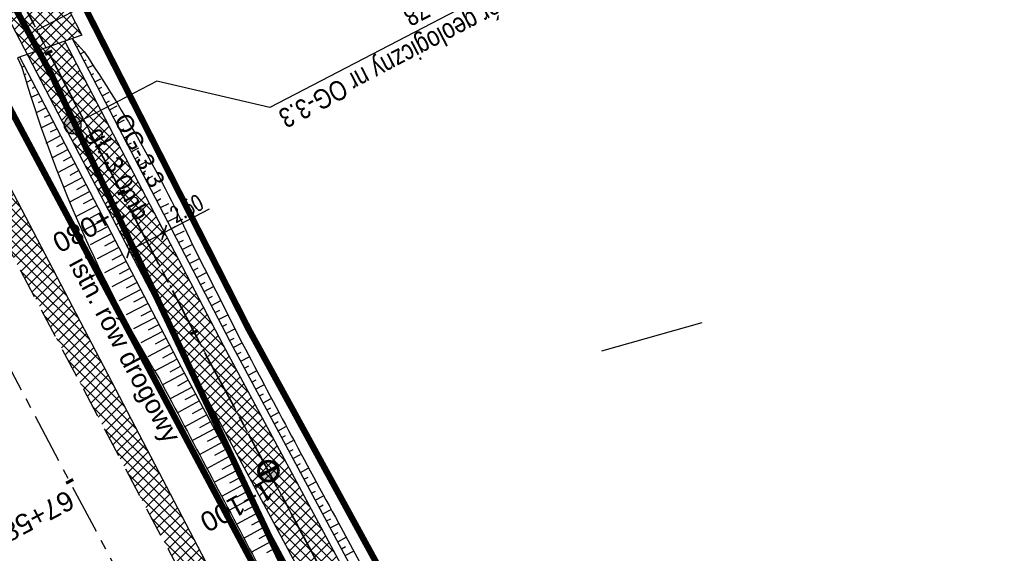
# Model space of a CAD drawing. Header units: metres. Extents: x 7529682 to 7533751, y 5721195 to 5727842.
# Tile 132 of 210: x 7530216 to 7530279, y 5726820 to 5726854. Entities that reach past the tile are written whole.
import ezdxf

# ---------------------------------------------------------------- set-up
doc = ezdxf.new("R2010")
doc.units = ezdxf.units.M
doc.header["$PDMODE"] = 1
doc.header["$PDSIZE"] = 0.3
for name, pattern in [('817-dzialki-09-05-04$0$HIDDEN', [0.375, 0.25, -0.125]), ('ACAD_ISO05W100', [33, 24, -3, 0, -3, 0, -3]), ('CENTER', [50.8, 31.75, -6.35, 6.35, -6.35]), ('CENTER2', [28.575, 19.05, -3.175, 3.175, -3.175]), ('HIDDEN', [9.525, 6.35, -3.175])]:
    doc.linetypes.add(name, pattern=pattern)
for name, color, linetype in [('C-DROGI-SYTUACJA', 7, 'Continuous'), ('C-DROGI-SYTUACJA-ETYKIETY', 7, 'Continuous'), ('D-hatch-pobocza', 131, 'Continuous'), ('D-hatch-zjazdy-BA', 244, 'Continuous'), ('D-otw-geotechniczne', 4, 'Continuous'), ('D-pobocza', 60, 'Continuous'), ('D-rowy', 160, 'Continuous'), ('D-skarpa', 2, 'Continuous'), ('D-skarpa-kreskowanie', 2, 'Continuous'), ('D-wymiary', 1, 'Continuous')]:
    doc.layers.add(name, color=color, linetype=linetype)
for name, color, linetype, lineweight, true_color in [('D-ewidencja-numery', 7, 'Continuous', 50, 0x40ff00), ('D-hatch-ciag-pieszo-rowerowy', 7, 'Continuous', 13, 0xff9f80), ('D-LR-etap-III', 7, '817-dzialki-09-05-04$0$HIDDEN', 50, 0x00008f), ('D-podzialy-dzialek-Kobior', 7, 'Continuous', 30, 0xff0040)]:
    doc.layers.add(name, color=color, linetype=linetype, lineweight=lineweight, true_color=true_color)
for name, color, linetype, lineweight in [('D-krawędzie', 3, 'Continuous', 30), ('D-obrzeża', 2, 'Continuous', 30), ('D-opisy', 2, 'Continuous', 30), ('D-otw-geotechniczne-opis', 7, 'Continuous', 30), ('D-oś', 10, 'CENTER', 30), ('D-pas-drogowy', 7, 'ACAD_ISO05W100', 50), ('D-zjazdy', 202, 'Continuous', 30), ('D-zjazdy-opis', 202, 'Continuous', 30)]:
    doc.layers.add(name, color=color, linetype=linetype, lineweight=lineweight)
doc.layers.add('poprzeczki', color=7, linetype='Continuous', true_color=0x0000c7)
doc.styles.add('2mm08', font='arial.ttf', dxfattribs={"width": 0.8})
doc.styles.add('ARIAL', font='arial.ttf', dxfattribs={"height": 1})
doc.styles.add('DIMTEXT', font='simplex.shx', dxfattribs={"width": 0.7})
doc.styles.get("Standard").update_dxf_attribs({"font": 'arial.ttf'})
doc.dimstyles.new('500', dxfattribs={"dimtxt": 1, "dimasz": 0.7, "dimexe": 0.2, "dimexo": 0.5, "dimgap": 0.2, "dimtad": 1, "dimrnd": 0.005, "dimzin": 0, "dimdsep": 46, "dimtxsty": 'DIMTEXT', "dimblk": 'ARCHTICK', "dimcen": 0, "dimclrd": 256, "dimclre": 256, "dimclrt": 2, "dimadec": 5, "dimazin": 0, "dimtfac": 1, "dimtofl": 0, "dimtmove": 0, "dimatfit": 3, "dimfxl": 1, "dimtolj": 1, "dimtzin": 0, "dimlwd": -1, "dimlwe": -1, "dimarcsym": 0})
pattern_1 = [(45, (0.87658, 0.48407), (-0.33675960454, 0.33675960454), []), (135, (0.87658, 0.48407), (-0.33675960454, -0.33675960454), [])]

# ---------------------------------------------------------------- blocks, each defined once
blk = doc.blocks.new('AeccTickLine')
at = {"color": 0, "linetype": 'ByBlock', "lineweight": -2}
blk.add_line((0, 1), (0, -1), dxfattribs=at)
blk = doc.blocks.new('_ArchTick')
at = {"color": 0, "linetype": 'ByBlock', "const_width": 0.15}
blk.add_lwpolyline([(-0.5, -0.5), (0.5, 0.5)], dxfattribs=at)
blk = doc.blocks.new('*D110')
at = {"layer": 'D-wymiary', "linetype": 'ByBlock', "transparency": 16777216}
for p, q in [((7530225.259, 5726840.664), (7530228.126, 5726842.157)), ((7530225.028, 5726841.107), (7530225.166, 5726840.841)), ((7530223.041, 5726839.509), (7530225.259, 5726840.664)), ((7530222.81, 5726839.952), (7530222.949, 5726839.686))]:
    blk.add_line(p, q, dxfattribs=at)
at = {"layer": 'Defpoints', "color": 0, "linetype": 'ByBlock', "lineweight": 30, "transparency": 16777216}
for p in [(7530225.259, 5726840.664), (7530225.259, 5726840.664), (7530223.041, 5726839.509)]:
    blk.add_point(p, dxfattribs=at)
at = {"layer": 'D-wymiary', "linetype": 'ByBlock', "transparency": 16777216, "xscale": 0.6999999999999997, "yscale": 0.6999999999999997, "zscale": 0.6999999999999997}
for p, rotation in [((7530225.259, 5726840.664), 27.51282421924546), ((7530223.041, 5726839.509), 207.5128242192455)]:
    blk.add_blockref('_ArchTick', p, dxfattribs=dict(at, rotation=rotation))
at = {"layer": 'D-wymiary', "color": 2, "linetype": 'ByBlock', "transparency": 16777216, "insert": (7530226.679, 5726842.193), "char_height": 1, "attachment_point": 5, "rotation": 27.51282, "style": 'DIMTEXT'}
blk.add_mtext('\\A1;2.50', dxfattribs=at)
blk = doc.blocks.new('kilometraz')
at = {"linetype": 'ByBlock', "lineweight": -2}
blk.add_hatch(color=0, dxfattribs=at).paths.add_polyline_path([(0, -0.28125, 0.41421356), (0.28125, 0, 0.41421356), (0, 0.28125)])
at = {"color": 0, "linetype": 'ByBlock', "lineweight": -2}
blk.add_line((0, 0.28125), (0, -0.28125), dxfattribs=at)
blk.add_circle((0, 0), 0.28125, dxfattribs=at)
blk = doc.blocks.new('otwor')
at = {"layer": 'D-otw-geotechniczne', "lineweight": 25}
h = blk.add_hatch(color=256, dxfattribs=at)
edge = h.paths.add_edge_path()
edge.add_arc((0, 0), 1.16, 0, 360)
blk.add_circle((0, 0), 1.16, dxfattribs=at)

msp = doc.modelspace()

# ---------------------------------------------------------------- hatches: boundary and pattern name
at = {"layer": 'D-hatch-ciag-pieszo-rowerowy'}
h = msp.add_hatch(dxfattribs=at)
h.set_pattern_fill('ANSI37', color=256, scale=0.15, style=0)
h.set_pattern_definition(pattern_1)
h.paths.add_polyline_path([(7530218.952, 5726852.807), (7530216.575, 5726851.959), (7530226.804, 5726832.32), (7530255.071, 5726779.69), (7530257.273, 5726780.873), (7530229.014, 5726833.489)])
at = {"layer": 'D-hatch-pobocza'}
h = msp.add_hatch(dxfattribs=at)
h.set_pattern_fill('ANSI37', color=256, scale=0.15, style=0)
h.set_pattern_definition([(45, (0, 0), (-0.33675960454, 0.33675960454), []), (135, (0, 0), (-0.33675960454, -0.33675960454), [])])
h.paths.add_polyline_path([(7530229.37, 5726816.95), (7530212.464, 5726849.277), (7530211.151, 5726847.666), (7530247.82, 5726778.438), (7530251.181, 5726772.19), (7530252.58, 5726772.943), (7530252.44, 5726773.19), (7530240.1, 5726795.81)])
at = {"layer": 'D-hatch-zjazdy-BA'}
h = msp.add_hatch(dxfattribs=at)
h.set_pattern_fill('ANSI37', color=256, scale=0.15, style=0)
h.set_pattern_definition(pattern_1)
h.paths.add_polyline_path([(7530218.819, 5726855.542), (7530215.223, 5726854.554), (7530216.575, 5726851.959), (7530220.029, 5726853.192)])

# ---------------------------------------------------------------- linework, layer by layer
at = {"layer": 'C-DROGI-SYTUACJA', "color": 10, "linetype": 'CENTER2', "lineweight": 35, "ltscale": 0.2}
msp.add_lwpolyline([(7529994.785, 5727271.452), (7530014.919, 5727233.118), (7530030.611, 5727203.571), (7530048.952, 5727168.884), (7530066.584, 5727135.609), (7530088.792, 5727092.929), (7530119.442, 5727037.047), (7530133.98, 5727010.094), (7530160.017, 5726961.45), (7530183.787, 5726917.333), (7530204.666, 5726877.528), (7530227.909, 5726832.904), (7530259.102, 5726774.826, 0.063585), (7530264.989, 5726766.578), (7530268.47, 5726762.818, -0.065084), (7530272.969, 5726756.475), (7530281.424, 5726740.504, -0.065084)], format="xyb", dxfattribs=at)
at = {"layer": 'D-ewidencja-numery', "color": 12, "ltscale": 15, "true_color": 0xc70000}
msp.add_lwpolyline([(7529996.497, 5727273.662), (7530017.541, 5727234.203), (7530033.054, 5727204.864), (7530051.623, 5727170.223), (7530069.277, 5727137.016), (7530089.385, 5727097.534), (7530109.713, 5727060.747), (7530136.77, 5727011.64), (7530162.447, 5726962.744), (7530187.674, 5726916.992), (7530207.821, 5726879.335), (7530230.626, 5726834.519), (7530262.288, 5726776.618), (7530277.51, 5726760.213), (7530286.037, 5726744.107)], dxfattribs=at)
at = {"layer": 'D-krawędzie', "linetype": 'HIDDEN', "ltscale": 0.3}
msp.add_lwpolyline([(7529971.476, 5727300.786), (7530006.702, 5727234.141), (7530044.198, 5727163.133), (7530082.89, 5727090.2), (7530098.687, 5727060.362), (7530131.998, 5726997.21), (7530163.822, 5726937.097), (7530204.081, 5726861.013), (7530247.82, 5726778.438), (7530252.22, 5726770.26), (7530259.735, 5726756.9), (7530263.782, 5726749.287), (7530270.196, 5726737.096), (7530272.433, 5726732.819), (7530276.009, 5726725.598), (7530279.7, 5726718.02)], dxfattribs=at)
at = {"layer": 'D-LR-etap-III', "ltscale": 10, "flags": 128}
msp.add_lwpolyline([(7531750.474, 5723895.103, 0.4, 0.4, 0), (7531750.505, 5723895.13, 0.4, 0.4, 0), (7531682.71, 5724022.92, 0.4, 0.4, 0), (7531619.177, 5724147.204, 0.4, 0.4, 0), (7531592.309, 5724198.489, 0.4, 0.4, 0), (7531553.264, 5724272.919, 0.4, 0.4, 0), (7531504.02, 5724366.79, 0.4, 0.4, 0), (7531482.09, 5724407.62, 0.4, 0.4, 0), (7531412.35, 5724541.183, 0.4, 0.4, 0), (7531388.464, 5724586.93, 0.4, 0.4, 0), (7531345.12, 5724669.94, 0.4, 0.4, 0), (7531127.66, 5725081.67, 0.4, 0.4, 0), (7531059.253, 5725211.041, 0.4, 0.4, 0), (7531008.007, 5725307.954, 0.4, 0.4, 0), (7530964.182, 5725390.836, 0.4, 0.4, 0), (7530914.557, 5725484.684, 0.4, 0.4, 0), (7530865.243, 5725577.494, 0.4, 0.4, 0), (7530840.085, 5725624.059, 0.4, 0.4, 0), (7530802.56, 5725694.925, 0.4, 0.4, 0), (7530755.54, 5725787.51, 0.4, 0.4, 0), (7530708.718, 5725876.303, 0.4, 0.4, 0), (7530695.12, 5725902.09, 0.4, 0.4, 0), (7530642.914, 5726001.078, 0.4, 0.4, 0), (7530634.935, 5726016.147, 0.4, 0.4, 0), (7530610.82, 5726061.93, 0.4, 0.4, 0), (7530610.82, 5726061.93, 0.4, 0.4, 0), (7530607.21, 5726063.51, 0.4, 0.4, 0), (7530597.42, 5726080.68, 0.4, 0.4, 0), (7530591.16, 5726088.44, 0.4, 0.4, 0), (7530581.28, 5726107.21, 0.4, 0.4, 0), (7530571.29, 5726130.56, 0.4, 0.4, 0), (7530549.555, 5726171.527, 0.4, 0.4, 0), (7530531.014, 5726206.474, 0.4, 0.4, 0), (7530516.461, 5726236.017, 0.4, 0.4, 0), (7530500.799, 5726266.141, 0.4, 0.4, 0), (7530491.35, 5726283.94, 0.4, 0.4, 0), (7530482.4, 5726303.41, 0.4, 0.4, 0), (7530482.4, 5726303.41, 0.4, 0.4, 0), (7530450.41, 5726357.28, 0.4, 0.4, 0), (7530397.759, 5726458.5, 0.4, 0.4, 0), (7530334.708, 5726583.665, 0.4, 0.4, 0), (7530303.939, 5726645.168, 0.4, 0.4, 0), (7530300.51, 5726651.778, 0.4, 0.4, 0), (7530289.214, 5726671.967, 0.4, 0.4, 0), (7530281.54, 5726685.57, 0.4, 0.4, 0), (7530261.371, 5726724.163, 0.4, 0.4, 0), (7530254.03, 5726738.21, 0.4, 0.4, 0), (7530197.22, 5726845.06, 0.4, 0.4, 0), (7530194.71, 5726849.15, 0.4, 0.4, 0), (7530195.92, 5726850.75, 0.4, 0.4, 0), (7530170.547, 5726892.961, 0.4, 0.4, 0), (7530143.175, 5726945.066, 0.4, 0.4, 0), (7530105.06, 5727018.32, 0.4, 0.4, 0), (7530100.06, 5727027.16, 0.4, 0.4, 0), (7530062.319, 5727099.625, 0.4, 0.4, 0), (7530015.379, 5727189.42, 0.4, 0.4, 0), (7529983.208, 5727250.207, 0.4, 0.4, 0), (7529953.284, 5727306.747, 0.4, 0.4, 0), (7529900.671, 5727406.159, 0.4, 0.4, 0), (7529890.63, 5727425.131, 0.4, 0.4, 0), (7529875.155, 5727454.426, 0.4, 0.4, 0), (7529857.56, 5727487.787, 0.4, 0.4, 0), (7529835.194, 5727530.193, 0.4, 0.4, 0), (7529811.741, 5727574.662, 0.4, 0.4, 0), (7529792.102, 5727611.923, 0.4, 0.4, 0), (7529768.066, 5727657.47, 0.4, 0.4, 0), (7529755.211, 5727682.131, 0.4, 0.4, 0), (7529753.31, 5727681.13, 0.4, 0.4, 0), (7529739.21, 5727707.77, 0.4, 0.4, 0), (7529735.395, 5727711.252, 0.4, 0.4, 0), (7529725.42, 5727730.2, 0.4, 0.4, 0), (7529723.55, 5727729.88, 0.4, 0.4, 0), (7529695.567, 5727782.932, 0.4, 0.4, 0), (7529717.68, 5727794.024, 0.4, 0.4, 0), (7529736.275, 5727758.647, 0.4, 0.4, 0), (7529736.275, 5727758.647, 0.4, 0.4, 0), (7529744.511, 5727750.406, 0.4, 0.4, 0), (7529744.511, 5727750.406, 0.4, 0.4, 0), (7529750.283, 5727738.55, 0.4, 0.4, 0), (7529777.109, 5727687.569, 0.4, 0.4, 0), (7529796.515, 5727651.33, 0.4, 0.4, 0), (7529814.938, 5727616.793, 0.4, 0.4, 0), (7529839.007, 5727572.304, 0.4, 0.4, 0), (7529860.618, 5727532.509, 0.4, 0.4, 0), (7529882.349, 5727491.504, 0.4, 0.4, 0), (7529904.865, 5727449.096, 0.4, 0.4, 0), (7529920.747, 5727418.885, 0.4, 0.4, 0), (7529946.677, 5727368.547, 0.4, 0.4, 0), (7529972.025, 5727320.573, 0.4, 0.4, 0), (7529987.74, 5727290.153, 0.4, 0.4, 0), (7529996.497, 5727273.662, 0.4, 0.4, 0), (7530017.541, 5727234.203, 0.4, 0.4, 0), (7530033.054, 5727204.864, 0.4, 0.4, 0), (7530051.623, 5727170.223, 0.4, 0.4, 0), (7530069.277, 5727137.016, 0.4, 0.4, 0), (7530089.385, 5727097.534, 0.4, 0.4, 0), (7530109.713, 5727060.747, 0.4, 0.4, 0), (7530136.77, 5727011.64, 0.4, 0.4, 0), (7530162.447, 5726962.744, 0.4, 0.4, 0), (7530187.674, 5726916.992, 0.4, 0.4, 0), (7530207.821, 5726879.335, 0.4, 0.4, 0), (7530230.626, 5726834.519, 0.4, 0.4, 0), (7530262.288, 5726776.618, 0.4, 0.4, 0), (7530277.51, 5726760.213, 0.4, 0.4, 0), (7530286.037, 5726744.107, 0.4, 0.4, 0), (7530288.097, 5726735.884, 0.4, 0.4, 0), (7530290.394, 5726725.047, 0.4, 0.4, 0), (7530296.177, 5726713.583, 0.4, 0.4, 0), (7530302.726, 5726701.182, 0.4, 0.4, 0), (7530325.685, 5726657.466, 0.4, 0.4, 0), (7530343.244, 5726623.649, 0.4, 0.4, 0), (7530360.23, 5726591.747, 0.4, 0.4, 0), (7530383.209, 5726548.059, 0.4, 0.4, 0), (7530406.018, 5726503.606, 0.4, 0.4, 0), (7530427.465, 5726462.62, 0.4, 0.4, 0), (7530447.928, 5726424.388, 0.4, 0.4, 0), (7530471.127, 5726379.921, 0.4, 0.4, 0), (7530490.501, 5726343.033, 0.4, 0.4, 0), (7530509.499, 5726306.733, 0.4, 0.4, 0), (7530529.89, 5726267.244, 0.4, 0.4, 0), (7530543.852, 5726238.99, 0.4, 0.4, 0), (7530554.809, 5726218.944, 0.4, 0.4, 0), (7530559.027, 5726212.223, 0.4, 0.4, 0), (7530563.061, 5726206.41, 0.4, 0.4, 0), (7530566.934, 5726200.464, 0.4, 0.4, 0), (7530569.771, 5726194.902, 0.4, 0.4, 0), (7530571.473, 5726191.282, 0.4, 0.4, 0), (7530572.839, 5726188.025, 0.4, 0.4, 0), (7530575.295, 5726182.035, 0.4, 0.4, 0), (7530579.737, 5726173.306, 0.4, 0.4, 0), (7530583.3, 5726167.41, 0.4, 0.4, 0), (7530593.4, 5726163.33, 0.4, 0.4, 0), (7530598.618, 5726155.264, 0.4, 0.4, 0), (7530608.258, 5726140.497, 0.4, 0.4, 0), (7530603.27, 5726136.83, 0.4, 0.4, 0), (7530606.53, 5726131.84, 0.4, 0.4, 0), (7530604.239, 5726124.217, 0.4, 0.4, 0), (7530605.847, 5726121.63, 0.4, 0.4, 0), (7530608.972, 5726116.164, 0.4, 0.4, 0), (7530618.114, 5726097.791, 0.4, 0.4, 0), (7530651.213, 5726034.96, 0.4, 0.4, 0), (7530670.244, 5725998.611, 0.4, 0.4, 0), (7530698.075, 5725945.953, 0.4, 0.4, 0), (7530716.506, 5725911.305, 0.4, 0.4, 0), (7530735.223, 5725875.667, 0.4, 0.4, 0), (7530752.504, 5725842.155, 0.4, 0.4, 0), (7530778.311, 5725793.501, 0.4, 0.4, 0), (7530797.5, 5725756.382, 0.4, 0.4, 0), (7530812.519, 5725728.289, 0.4, 0.4, 0), (7530820.039, 5725713.16, 0.4, 0.4, 0), (7530822.422, 5725710.194, 0.4, 0.4, 0), (7530833.155, 5725688.801, 0.4, 0.4, 0), (7530849.629, 5725656.159, 0.4, 0.4, 0), (7530867.983, 5725621.964, 0.4, 0.4, 0), (7530872.63, 5725612.888, 0.4, 0.4, 0), (7530880.354, 5725597.595, 0.4, 0.4, 0), (7530883.839, 5725593.389, 0.4, 0.4, 0), (7530891.782, 5725587.763, 0.4, 0.4, 0), (7530895.039, 5725584.281, 0.4, 0.4, 0), (7530897.034, 5725580.941, 0.4, 0.4, 0), (7530900.952, 5725579.946, 0.4, 0.4, 0), (7530904.81, 5725571.977, 0.4, 0.4, 0), (7530903.682, 5725568.566, 0.4, 0.4, 0), (7530908.901, 5725558.845, 0.4, 0.4, 0), (7530910.252, 5725545.672, 0.4, 0.4, 0), (7530912.873, 5725538.646, 0.4, 0.4, 0), (7530945.278, 5725478.464, 0.4, 0.4, 0), (7530959.692, 5725450.246, 0.4, 0.4, 0), (7531002.827, 5725368.192, 0.4, 0.4, 0), (7531044.704, 5725290.314, 0.4, 0.4, 0), (7531064.099, 5725253.213, 0.4, 0.4, 0), (7531083.01, 5725216.678, 0.4, 0.4, 0), (7531113.013, 5725158.466, 0.4, 0.4, 0), (7531137.364, 5725113.071, 0.4, 0.4, 0), (7531150.831, 5725086.712, 0.4, 0.4, 0), (7531159.746, 5725076.641, 0.4, 0.4, 0), (7531166.31, 5725074.58, 0.4, 0.4, 0), (7531172.29, 5725062.58, 0.4, 0.4, 0), (7531170.59, 5725055.606, 0.4, 0.4, 0), (7531173.733, 5725044.081, 0.4, 0.4, 0), (7531215.342, 5724964.86, 0.4, 0.4, 0), (7531238.054, 5724921.685, 0.4, 0.4, 0), (7531262.39, 5724875.283, 0.4, 0.4, 0), (7531295.587, 5724811.266, 0.4, 0.4, 0), (7531348.488, 5724712.363, 0.4, 0.4, 0), (7531363.741, 5724682.684, 0.4, 0.4, 0), (7531366.987, 5724675.865, 0.4, 0.4, 0), (7531382.541, 5724646.111, 0.4, 0.4, 0), (7531401.299, 5724610.875, 0.4, 0.4, 0), (7531428.965, 5724558.862, 0.4, 0.4, 0), (7531449.111, 5724520.398, 0.4, 0.4, 0), (7531477.293, 5724465.831, 0.4, 0.4, 0), (7531500.996, 5724421.113, 0.4, 0.4, 0), (7531512.122, 5724400.549, 0.4, 0.4, 0), (7531513.782, 5724396.757, 0.4, 0.4, 0), (7531526.32, 5724379.39, 0.4, 0.4, 0), (7531566.784, 5724302.736, 0.4, 0.4, 0), (7531612.277, 5724225.61, 0.4, 0.4, 0), (7531620.493, 5724210.548, 0.4, 0.4, 0), (7531631.578, 5724196.258, 0.4, 0.4, 0), (7531653.484, 5724152.434, 0.4, 0.4, 0), (7531661.151, 5724128.494, 0.4, 0.4, 0), (7531673.881, 5724101.186, 0.4, 0.4, 0), (7531684.691, 5724081.184, 0.4, 0.4, 0), (7531699.212, 5724051.17, 0.4, 0.4, 0), (7531704.034, 5724040.584, 0.4, 0.4, 0), (7531704.034, 5724040.584, 0.4, 0.4, 0), (7531703.913, 5724037.17, 0.4, 0.4, 0), (7531736.42, 5723969.232, 0.4, 0.4, 0), (7531738.285, 5723967.699, 0.4, 0.4, 0), (7531742.181, 5723962.346, 0.4, 0.4, 0), (7531744.286, 5723958.616, 0.4, 0.4, 0), (7531755.393, 5723944.193, 0.4, 0.4, 0), (7531758.69, 5723936.76, 0.4, 0.4, 0), (7531780.08, 5723929.25, 0.4, 0.4, 0), (7531792.612, 5723906.338, 0.4, 0.4, 0), (7531792.612, 5723906.338, 0.4, 0.4, 0), (7531756.962, 5723883.055, 0.4, 0.4, 0), (7531750.46, 5723895.13, 0.4, 0.4, 0), (7531750.46, 5723895.13, 0, 0, 0)], format="xyseb", dxfattribs=at)
at = {"layer": 'D-obrzeża'}
for points in [[(7530255.071, 5726779.69), (7530226.804, 5726832.32), (7530203.558, 5726876.949), (7530182.683, 5726916.746), (7530158.916, 5726960.858), (7530132.878, 5727009.502), (7530118.344, 5727036.45), (7530087.65, 5727092.412), (7530086.699, 5727094.242), (7530065.478, 5727135.027), (7530047.847, 5727168.299), (7530029.507, 5727202.986), (7530013.813, 5727232.534), (7529993.681, 5727270.865)], [(7530257.273, 5726780.873), (7530229.014, 5726833.489), (7530218.952, 5726852.807)]]:
    msp.add_lwpolyline(points, dxfattribs=at)
at = {"layer": 'D-otw-geotechniczne-opis', "linetype": 'ByBlock', "lineweight": 30}
msp.add_lwpolyline([(7530248.7, 5726857.312), (7530231.957, 5726848.591), (7530224.792, 5726850.261), (7530219.452, 5726847.479)], dxfattribs=at)
at = {"layer": 'D-oś', "ltscale": 0.1}
msp.add_lwpolyline([(7530281.407, 5726707.304), (7530276.579, 5726716.435), (7530272.867, 5726724.055), (7530269.314, 5726731.231), (7530267.097, 5726735.47), (7530260.688, 5726747.65), (7530256.664, 5726755.22), (7530249.153, 5726768.573), (7530244.732, 5726776.79), (7530200.988, 5726859.376), (7530160.728, 5726935.459), (7530128.903, 5726995.575), (7530095.593, 5727058.727), (7530079.798, 5727088.56), (7530041.105, 5727161.496), (7530003.607, 5727232.506), (7529968.381, 5727299.153)], dxfattribs=at)
at = {"layer": 'D-oś', "ltscale": 0.03}
msp.add_lwpolyline([(7529994.785, 5727271.452), (7530014.919, 5727233.118), (7530030.611, 5727203.571), (7530048.952, 5727168.884), (7530066.584, 5727135.609), (7530088.792, 5727092.929), (7530119.442, 5727037.047), (7530133.98, 5727010.094), (7530160.017, 5726961.45), (7530183.787, 5726917.333), (7530204.666, 5726877.528), (7530227.909, 5726832.904), (7530259.102, 5726774.826, 0.063585), (7530264.989, 5726766.578), (7530268.47, 5726762.818, -0.065084), (7530272.969, 5726756.475), (7530281.424, 5726740.504, -0.065084), (7530284.142, 5726733.217), (7530284.891, 5726729.972, 0.064463), (7530289.362, 5726717.937), (7530322.484, 5726654.998)], format="xyb", dxfattribs=at)
at = {"layer": 'D-pas-drogowy', "ltscale": 0.2, "flags": 128}
msp.add_lwpolyline([(7531633.019, 5724182.834, 0.4, 0.4, 0), (7531617.559, 5724211.608, 0.4, 0.4, 0), (7531566.784, 5724302.736, 0.4, 0.4, 0), (7531538.419, 5724356.47, 0.4, 0.4, 0), (7531526.32, 5724379.39, 0.4, 0.4, 0), (7531516.102, 5724393.607, 0.4, 0.4, 0.001485), (7531513.78, 5724396.838, 0.4, 0.4, 0), (7531501.87, 5724413.41, 0.4, 0.4, 0), (7531474.926, 5724464.508, 0.4, 0.4, 0), (7531446.2, 5724518.992, 0.4, 0.4, 0), (7531424.962, 5724559.262, 0.4, 0.4, 0), (7531398.444, 5724609.566, 0.4, 0.4, 0), (7531379.647, 5724645.216, 0.4, 0.4, 0), (7531365.23, 5724672.56, 0.4, 0.4, 0), (7531341.306, 5724717.915, 0.4, 0.4, 0), (7531312.9, 5724771.789, 0.4, 0.4, 0), (7531292.591, 5724810.307, 0.4, 0.4, 0), (7531259.392, 5724873.271, 0.4, 0.4, 0), (7531233.74, 5724921.923, 0.4, 0.4, 0), (7531203.073, 5724980.092, 0.4, 0.4, 0), (7531173.471, 5725036.225, 0.4, 0.4, 0), (7531168.27, 5725046.09, 0.4, 0.4, 0), (7531172.29, 5725062.58, 0.4, 0.4, 0), (7531166.31, 5725074.58, 0.4, 0.4, 0), (7531150.32, 5725079.6, 0.4, 0.4, 0), (7531141.5, 5725096.43, 0.4, 0.4, 0), (7531109.312, 5725157.814, 0.4, 0.4, 0), (7531086.641, 5725201.048, 0.4, 0.4, 0), (7531059.198, 5725253.384, 0.4, 0.4, 0), (7531028.207, 5725312.489, 0.4, 0.4, 0), (7530999.105, 5725367.99, 0.4, 0.4, 0), (7530956.248, 5725449.725, 0.4, 0.4, 0), (7530924.398, 5725510.464, 0.4, 0.4, 0), (7530897.51, 5725561.74, 0.4, 0.4, 0), (7530894.46, 5725566.14, 0.4, 0.4, 0), (7530892.16, 5725570.49, 0.4, 0.4, 0), (7530869.363, 5725613.307, 0.4, 0.4, 0), (7530861.694, 5725627.705, 0.4, 0.4, 0), (7530852.74, 5725644.52, 0.4, 0.4, 0), (7530831.51, 5725684.2, 0.4, 0.4, 0), (7530811.13, 5725722.52, 0.4, 0.4, 0), (7530792.348, 5725757.941, 0.4, 0.4, 0), (7530768.03, 5725803.8, 0.4, 0.4, 0), (7530748.769, 5725840.179, 0.4, 0.4, 0), (7530727.7, 5725879.97, 0.4, 0.4, 0), (7530712.098, 5725909.545, 0.4, 0.4, 0), (7530693.644, 5725944.645, 0.4, 0.4, 0), (7530665.702, 5725997.539, 0.4, 0.4, 0), (7530641.76, 5726042.88, 0.4, 0.4, 0), (7530616.5, 5726091.48, 0.4, 0.4, 0), (7530604.628, 5726114.32, 0.4, 0.4, -0.007763), (7530602.5, 5726118.43, 0.4, 0.4, 0), (7530603.992, 5726123.395, 0.4, 0.4, 0), (7530606.53, 5726131.84, 0.4, 0.4, 0), (7530603.27, 5726136.83, 0.4, 0.4, 0), (7530593.776, 5726151.369, 0.4, 0.4, 0), (7530590.203, 5726156.84, 0.4, 0.4, 0), (7530583.3, 5726167.41, 0.4, 0.4, 0), (7530580.578, 5726170.428, 0.4, 0.4, 0), (7530575.85, 5726175.67, 0.4, 0.4, 0), (7530569.01, 5726186.66, 0.4, 0.4, 0), (7530562.555, 5726199.189, 0.4, 0.4, 0), (7530555.67, 5726211.39, 0.4, 0.4, 0), (7530548.29, 5726224.23, 0.4, 0.4, 0), (7530540.58, 5726237.71, 0.4, 0.4, 0), (7530532.68, 5726252.65, 0.4, 0.4, 0), (7530524.06, 5726269.35, 0.4, 0.4, 0), (7530502.82, 5726309.91, 0.4, 0.4, 0), (7530488.83, 5726336.63, 0.4, 0.4, 0), (7530466.03, 5726380.16, 0.4, 0.4, 0), (7530438.47, 5726432.77, 0.4, 0.4, 0), (7530424.53, 5726459.09, 0.4, 0.4, 0), (7530401.63, 5726502.97, 0.4, 0.4, 0), (7530383.38, 5726538.06, 0.4, 0.4, 0), (7530353.97, 5726593.52, 0.4, 0.4, 0), (7530338.47, 5726622.74, 0.4, 0.4, 0), (7530322.01, 5726653.88, 0.4, 0.4, 0), (7530297.54, 5726700.33, 0.4, 0.4, 0), (7530287.38, 5726719.6, 0.4, 0.4, 0), (7530285.95, 5726722.316, 0.4, 0.4, 0), (7530280.26, 5726733.12, 0.4, 0.4, 0), (7530266.73, 5726758.74, 0.4, 0.4, 0), (7530260.42, 5726770.47, 0.4, 0.4, 0), (7530253.25, 5726783.82, 0.4, 0.4, 0), (7530244.95, 5726799.33, 0.4, 0.4, 0), (7530239.39, 5726808.49, 0.4, 0.4, 0), (7530238.29, 5726807.9, 0.4, 0.4, 0), (7530218.11, 5726850.67, 0.4, 0.4, 0), (7530175.907, 5726928.168, 0.4, 0.4, 0), (7530096.68, 5727076.15, 0.4, 0.4, 0), (7530094.68, 5727079.89, 0.4, 0.4, 0), (7530064.597, 5727135.523, 0.4, 0.4, 0), (7530046.731, 5727168.892, 0.4, 0.4, 0), (7530025.803, 5727208.461, 0.4, 0.4, 0), (7530012.847, 5727232.979, 0.4, 0.4, 0), (7529994.15, 5727268.45, 0.4, 0.4, 0), (7529981.671, 5727291.93, 0.4, 0.4, 0), (7529949.89, 5727351.73, 0.4, 0.4, 0), (7529924.75, 5727399.03, 0.4, 0.4, 0), (7529915.516, 5727417.1, 0.4, 0.4, 0), (7529885.83, 5727475.19, 0.4, 0.4, 0), (7529862.56, 5727519.97, 0.4, 0.4, 0), (7529852.985, 5727538.191, 0.4, 0.4, 0), (7529836.513, 5727569.511, 0.4, 0.4, 0), (7529815.369, 5727609.141, 0.4, 0.4, 0), (7529792.795, 5727651.247, 0.4, 0.4, 0), (7529774.199, 5727685.858, 0.4, 0.4, 0), (7529746.966, 5727736.059, 0.4, 0.4, 0), (7529733.92, 5727757.62, 0.4, 0.4, 0), (7529708.607, 5727806.389, 0.4, 0.4, 0), (7529688.492, 5727796.345, 0.4, 0.4, 0), (7529723.55, 5727729.88, 0.4, 0.4, 0), (7529725.42, 5727730.2, 0.4, 0.4, 0), (7529735.38, 5727711.28, 0.4, 0.4, 0), (7529739.21, 5727707.77, 0.4, 0.4, 0), (7529753.31, 5727681.13, 0.4, 0.4, 0), (7529755.178, 5727682.114, 0.4, 0.4, 0), (7529792.102, 5727611.923, 0.4, 0.4, 0), (7529811.741, 5727574.662, 0.4, 0.4, 0), (7529835.194, 5727530.193, 0.4, 0.4, 0), (7529857.56, 5727487.787, 0.4, 0.4, 0), (7529875.155, 5727454.426, 0.4, 0.4, 0), (7529890.63, 5727425.131, 0.4, 0.4, 0), (7529900.671, 5727406.159, 0.4, 0.4, 0), (7529953.284, 5727306.747, 0.4, 0.4, 0), (7529983.208, 5727250.207, 0.4, 0.4, 0), (7530015.379, 5727189.42, 0.4, 0.4, 0), (7530062.319, 5727099.625, 0.4, 0.4, 0), (7530100.06, 5727027.16, 0.4, 0.4, 0), (7530105.06, 5727018.32, 0.4, 0.4, 0), (7530143.175, 5726945.066, 0.4, 0.4, 0), (7530170.547, 5726892.961, 0.4, 0.4, 0), (7530195.92, 5726850.75, 0.4, 0.4, 0), (7530194.71, 5726849.15, 0.4, 0.4, 0), (7530197.22, 5726845.06, 0.4, 0.4, 0), (7530254.03, 5726738.21, 0.4, 0.4, 0), (7530261.371, 5726724.163, 0.4, 0.4, 0), (7530281.54, 5726685.57, 0.4, 0.4, 0), (7530289.214, 5726671.967, 0.4, 0.4, 0), (7530300.51, 5726651.778, 0.4, 0.4, 0), (7530303.939, 5726645.168, 0.4, 0.4, 0), (7530334.708, 5726583.665, 0.4, 0.4, 0), (7530397.759, 5726458.5, 0.4, 0.4, 0), (7530450.41, 5726357.28, 0.4, 0.4, 0), (7530482.4, 5726303.41, 0.4, 0.4, 0), (7530483.688, 5726301.003, 0.4, 0.4, 0), (7530491.35, 5726283.94, 0.4, 0.4, 0), (7530512.67, 5726243.78, 0.4, 0.4, 0), (7530529.43, 5726209.46, 0.4, 0.4, 0), (7530571.29, 5726130.56, 0.4, 0.4, 0), (7530581.28, 5726107.21, 0.4, 0.4, 0), (7530591.16, 5726088.44, 0.4, 0.4, 0), (7530597.42, 5726080.68, 0.4, 0.4, 0), (7530607.21, 5726063.51, 0.4, 0.4, 0), (7530610.82, 5726061.93, 0.4, 0.4, 0), (7530634.935, 5726016.147, 0.4, 0.4, 0), (7530642.914, 5726001.078, 0.4, 0.4, 0), (7530695.12, 5725902.09, 0.4, 0.4, 0), (7530708.718, 5725876.303, 0.4, 0.4, 0), (7530755.54, 5725787.51, 0.4, 0.4, 0), (7530802.56, 5725694.925, 0.4, 0.4, 0), (7530840.085, 5725624.059, 0.4, 0.4, 0), (7530865.243, 5725577.494, 0.4, 0.4, 0), (7530914.557, 5725484.684, 0.4, 0.4, 0), (7530964.182, 5725390.836, 0.4, 0.4, 0), (7531008.007, 5725307.954, 0.4, 0.4, 0), (7531059.253, 5725211.041, 0.4, 0.4, 0), (7531127.66, 5725081.67, 0.4, 0.4, 0), (7531345.12, 5724669.94, 0.4, 0.4, 0), (7531388.464, 5724586.93, 0.4, 0.4, 0), (7531412.35, 5724541.183, 0.4, 0.4, 0), (7531482.09, 5724407.62, 0.4, 0.4, 0), (7531504.02, 5724366.79, 0.4, 0.4, 0), (7531519.374, 5724337.52, 0.4, 0.4, 0), (7531563.749, 5724252.932, 0.4, 0.4, 0), (7531602.175, 5724179.681, 0.4, 0.4, 0), (7531619.177, 5724147.204, 0.4, 0.4, 0), (7531625.038, 5724135.635, 0.4, 0.4, 0), (7531656.796, 5724073.316, 0.4, 0.4, 0), (7531675.12, 5724037.36, 0.4, 0.4, 0), (7531682.71, 5724022.92, 0.4, 0.4, 0), (7531705.565, 5723979.811, 0.4, 0.4, 0), (7531736.606, 5723921.262, 0.4, 0.4, 0), (7531750.46, 5723895.13, 0.4, 0.4, 0), (7531740.77, 5723886.56, 0.4, 0.4, 0), (7531732.86, 5723885, 0.4, 0.4, 0), (7531722.18, 5723887.77, 0.4, 0.4, 0), (7531729.87, 5723862.17, 0.4, 0.4, 0), (7531742.92, 5723861.93, 0.4, 0.4, 0), (7531763.71, 5723859.52, 0.4, 0.4, 0), (7531768.42, 5723854.12, 0.4, 0.4, 0), (7531787.42, 5723817.97, 0.4, 0.4, 0), (7531795.57, 5723809.82, 0.4, 0.4, 0), (7531816.347, 5723819.85, 0.4, 0.4, 0), (7531816.347, 5723819.85, 0.4, 0.4, 0), (7531805.06, 5723843.23, 0.4, 0.4, 0), (7531803.61, 5723886.23, 0.4, 0.4, 0), (7531803.61, 5723886.23, 0.4, 0.4, 0), (7531780.08, 5723929.25, 0.4, 0.4, 0), (7531758.69, 5723936.76, 0.4, 0.4, 0), (7531749.359, 5723946.412, 0.4, 0.4, 0), (7531742.71, 5723953.29, 0.4, 0.4, 0), (7531735.177, 5723967.878, 0.4, 0.4, 0), (7531722.37, 5723992.68, 0.4, 0.4, 0), (7531705.042, 5724030.886, 0.4, 0.4, 0), (7531699.47, 5724043.17, 0.4, 0.4, 0), (7531692.69, 5724058.11, 0.4, 0.4, 0), (7531679.672, 5724084.017, 0.4, 0.4, 0), (7531674.55, 5724094.21, 0.4, 0.4, 0), (7531666.633, 5724114.003, 0.4, 0.4, 0), (7531649, 5724153.82, 0.4, 0.4, 0), (7531641.49, 5724149.34, 0.4, 0.4, 0), (7531626.04, 5724179.34, 0.4, 0.4, 0), (7531633.03, 5724182.84, 0, 0, 0)], format="xyseb", dxfattribs=at)
at = {"layer": 'D-pobocza'}
for points in [[(7530219.427, 5726852.977), (7530229.456, 5726833.723), (7530257.714, 5726781.11)], [(7530254.63, 5726779.453), (7530226.362, 5726832.086), (7530216.099, 5726851.789)], [(7530212.464, 5726849.277), (7530229.37, 5726816.95), (7530240.1, 5726795.81), (7530252.44, 5726773.19), (7530252.58, 5726772.943), (7530251.181, 5726772.19)]]:
    msp.add_lwpolyline(points, dxfattribs=at)
at = {"layer": 'D-podzialy-dzialek-Kobior'}
msp.add_lwpolyline([(7530253.034, 5726833.152), (7530259.393, 5726834.952)], dxfattribs=at)
at = {"layer": 'D-rowy', "linetype": 'HIDDEN', "ltscale": 0.1, "const_width": 0.4, "flags": 128}
msp.add_lwpolyline([(7530267.205, 5726753.582), (7530262.982, 5726761.264), (7530254.918, 5726774.309), (7530242.345, 5726798.174), (7530215.738, 5726848.033), (7530210.965, 5726857.162)], dxfattribs=at)
at = {"layer": 'D-skarpa', "linetype": 'Continuous'}
for points in [[(7530215.948, 5726851.735), (7530216.215, 5726851.185, 0.064979), (7530224.959, 5726831.368, -0.000026), (7530231.252, 5726819.507), (7530233.618, 5726815.102), (7530238.381, 5726806.309), (7530240.813, 5726801.939), (7530243.54, 5726797.729), (7530246.145, 5726793.452), (7530248.788, 5726789.197)], [(7530219.427, 5726852.977), (7530220.183, 5726852.12, -0.040689), (7530227.044, 5726839.912), (7530229.3, 5726835.45), (7530230.024, 5726834.006, 0.003974), (7530236.321, 5726822.229), (7530238.696, 5726817.829), (7530240.99, 5726813.386), (7530243.491, 5726809.054), (7530257.183, 5726784.005), (7530257.316, 5726783.763), (7530257.886, 5726782.731), (7530260.347, 5726778.378), (7530261.664, 5726776.201, 0.019416), (7530265.948, 5726770.821), (7530267.708, 5726769.096), (7530271.462, 5726765.589), (7530273.204, 5726763.82), (7530274.52, 5726762.299), (7530275.555, 5726760.657), (7530276.653, 5726758.557), (7530276.653, 5726758.557)]]:
    msp.add_lwpolyline(points, format="xyb", dxfattribs=at)
at = {"layer": 'D-skarpa-kreskowanie', "linetype": 'Continuous'}
for p, q in [((7530219.708, 5726852.436, 107.761), (7530219.814, 5726852.492, 107.682)), ((7530219.939, 5726851.993, 107.761), (7530220.183, 5726852.12, 107.578)), ((7530220.17, 5726851.55, 107.76), (7530220.308, 5726851.621, 107.657)), ((7530216.224, 5726851.157, 107.744), (7530216.385, 5726851.241, 107.632)), ((7530220.401, 5726851.106, 107.76), (7530220.708, 5726851.266, 107.529)), ((7530216.375, 5726850.672, 107.661), (7530216.496, 5726850.734, 107.646)), ((7530216.847, 5726850.354, 107.631), (7530216.527, 5726850.187, 107.577)), ((7530220.632, 5726850.663, 107.759), (7530220.801, 5726850.751, 107.632)), ((7530220.863, 5726850.219, 107.759), (7530221.233, 5726850.412, 107.481)), ((7530217.078, 5726849.91, 107.63), (7530216.878, 5726849.806, 107.562)), ((7530221.094, 5726849.776, 107.759), (7530221.295, 5726849.88, 107.608)), ((7530217.309, 5726849.467, 107.63), (7530216.829, 5726849.217, 107.409)), ((7530221.325, 5726849.332, 107.758), (7530221.758, 5726849.558, 107.433)), ((7530217.771, 5726848.58, 107.629), (7530217.132, 5726848.247, 107.242)), ((7530217.54, 5726849.023, 107.629), (7530217.26, 5726848.878, 107.477)), ((7530221.556, 5726848.889, 107.758), (7530221.788, 5726849.01, 107.583)), ((7530221.787, 5726848.445, 107.757), (7530222.283, 5726848.704, 107.384)), ((7530218.002, 5726848.136, 107.629), (7530217.643, 5726847.949, 107.393)), ((7530222.018, 5726848.002, 107.757), (7530222.264, 5726848.13, 107.572)), ((7530218.233, 5726847.693, 107.628), (7530217.435, 5726847.277, 107.074)), ((7530218.464, 5726847.249, 107.628), (7530218.025, 5726847.021, 107.309)), ((7530222.249, 5726847.558, 107.756), (7530222.736, 5726847.812, 107.39)), ((7530222.48, 5726847.115, 107.756), (7530222.721, 5726847.241, 107.574)), ((7530218.695, 5726846.806, 107.627), (7530217.74, 5726846.309, 106.909)), ((7530222.711, 5726846.672, 107.755), (7530223.189, 5726846.92, 107.396)), ((7530218.926, 5726846.363, 107.627), (7530218.428, 5726846.103, 107.252)), ((7530222.942, 5726846.228, 107.755), (7530223.179, 5726846.351, 107.577)), ((7530223.173, 5726845.785, 107.754), (7530223.642, 5726846.029, 107.402)), ((7530219.157, 5726845.919, 107.626), (7530218.119, 5726845.379, 106.847)), ((7530219.388, 5726845.476, 107.626), (7530218.848, 5726845.195, 107.22)), ((7530223.404, 5726845.341, 107.754), (7530223.636, 5726845.462, 107.579)), ((7530219.619, 5726845.032, 107.625), (7530218.499, 5726844.449, 106.784)), ((7530223.635, 5726844.898, 107.754), (7530224.095, 5726845.137, 107.408)), ((7530220.081, 5726844.145, 107.624), (7530218.879, 5726843.519, 106.721)), ((7530219.85, 5726844.589, 107.625), (7530219.269, 5726844.286, 107.189)), ((7530223.866, 5726844.454, 107.753), (7530224.094, 5726844.573, 107.582)), ((7530224.097, 5726844.011, 107.753), (7530224.548, 5726844.246, 107.413)), ((7530220.311, 5726843.702, 107.624), (7530219.69, 5726843.378, 107.157)), ((7530224.328, 5726843.567, 107.752), (7530224.563, 5726843.69, 107.575)), ((7530220.542, 5726843.258, 107.623), (7530219.258, 5726842.589, 106.658)), ((7530224.559, 5726843.124, 107.752), (7530225.048, 5726843.379, 107.384)), ((7530221.004, 5726842.371, 107.623), (7530219.64, 5726841.661, 106.597)), ((7530220.773, 5726842.815, 107.623), (7530220.111, 5726842.47, 107.125)), ((7530224.79, 5726842.68, 107.751), (7530225.044, 5726842.813, 107.56)), ((7530225.021, 5726842.237, 107.751), (7530225.547, 5726842.511, 107.355)), ((7530221.235, 5726841.928, 107.622), (7530220.553, 5726841.572, 107.109)), ((7530225.252, 5726841.794, 107.75), (7530225.524, 5726841.936, 107.545)), ((7530225.483, 5726841.35, 107.75), (7530226.047, 5726841.644, 107.326)), ((7530221.466, 5726841.485, 107.622), (7530220.099, 5726840.772, 106.594)), ((7530221.697, 5726841.041, 107.621), (7530221.013, 5726840.685, 107.107)), ((7530225.714, 5726840.907, 107.749), (7530226.005, 5726841.058, 107.53)), ((7530221.928, 5726840.598, 107.621), (7530220.558, 5726839.884, 106.591)), ((7530225.945, 5726840.463, 107.749), (7530226.546, 5726840.776, 107.297)), ((7530222.159, 5726840.154, 107.62), (7530221.474, 5726839.797, 107.105)), ((7530226.176, 5726840.02, 107.748), (7530226.486, 5726840.181, 107.515)), ((7530226.407, 5726839.576, 107.748), (7530227.045, 5726839.909, 107.268)), ((7530222.39, 5726839.711, 107.62), (7530221.017, 5726838.996, 106.588)), ((7530222.621, 5726839.267, 107.619), (7530221.934, 5726838.909, 107.103)), ((7530226.638, 5726839.133, 107.748), (7530226.954, 5726839.298, 107.509)), ((7530222.852, 5726838.824, 107.619), (7530221.476, 5726838.107, 106.585)), ((7530226.869, 5726838.689, 107.747), (7530227.497, 5726839.017, 107.275)), ((7530223.314, 5726837.937, 107.618), (7530221.936, 5726837.219, 106.582)), ((7530223.083, 5726838.38, 107.618), (7530222.395, 5726838.022, 107.101)), ((7530227.099, 5726838.246, 107.747), (7530227.411, 5726838.408, 107.513)), ((7530227.33, 5726837.802, 107.746), (7530227.948, 5726838.124, 107.282)), ((7530223.545, 5726837.493, 107.618), (7530222.855, 5726837.134, 107.099)), ((7530227.561, 5726837.359, 107.746), (7530227.867, 5726837.518, 107.516)), ((7530227.792, 5726836.916, 107.745), (7530228.399, 5726837.231, 107.289)), ((7530223.776, 5726837.05, 107.617), (7530222.395, 5726836.33, 106.579)), ((7530224.007, 5726836.607, 107.617), (7530223.316, 5726836.246, 107.097)), ((7530228.023, 5726836.472, 107.745), (7530228.324, 5726836.629, 107.519)), ((7530224.238, 5726836.163, 107.616), (7530222.854, 5726835.442, 106.575)), ((7530228.254, 5726836.029, 107.744), (7530228.85, 5726836.339, 107.296)), ((7530224.469, 5726835.72, 107.616), (7530223.776, 5726835.359, 107.095)), ((7530228.485, 5726835.585, 107.744), (7530228.781, 5726835.739, 107.522)), ((7530228.716, 5726835.142, 107.743), (7530229.301, 5726835.446, 107.304)), ((7530224.7, 5726835.276, 107.615), (7530223.313, 5726834.554, 106.572)), ((7530224.931, 5726834.833, 107.615), (7530224.237, 5726834.471, 107.093)), ((7530228.947, 5726834.698, 107.743), (7530229.236, 5726834.849, 107.526)), ((7530225.162, 5726834.389, 107.614), (7530223.772, 5726833.665, 106.569)), ((7530229.178, 5726834.255, 107.742), (7530229.75, 5726834.552, 107.313)), ((7530225.624, 5726833.502, 107.613), (7530224.231, 5726832.777, 106.566)), ((7530225.393, 5726833.946, 107.614), (7530224.697, 5726833.583, 107.091)), ((7530229.409, 5726833.811, 107.742), (7530229.692, 5726833.958, 107.53)), ((7530229.645, 5726833.37, 107.742), (7530230.199, 5726833.668, 107.322)), ((7530225.855, 5726833.059, 107.613), (7530225.158, 5726832.696, 107.089)), ((7530229.881, 5726832.93, 107.741), (7530230.155, 5726833.077, 107.534)), ((7530226.086, 5726832.615, 107.612), (7530224.69, 5726831.888, 106.563)), ((7530230.118, 5726832.489, 107.741), (7530230.658, 5726832.78, 107.332)), ((7530226.552, 5726831.731, 107.612), (7530225.163, 5726830.985, 106.56)), ((7530226.317, 5726832.172, 107.612), (7530225.618, 5726831.808, 107.087)), ((7530230.354, 5726832.049, 107.74), (7530230.621, 5726832.192, 107.538)), ((7530230.591, 5726831.608, 107.74), (7530231.118, 5726831.891, 107.341)), ((7530226.789, 5726831.291, 107.611), (7530226.094, 5726830.917, 107.085)), ((7530230.828, 5726831.168, 107.739), (7530231.088, 5726831.308, 107.542)), ((7530231.064, 5726830.727, 107.739), (7530231.578, 5726831.003, 107.35)), ((7530227.026, 5726830.85, 107.611), (7530225.634, 5726830.103, 106.558)), ((7530227.262, 5726830.41, 107.61), (7530226.566, 5726830.036, 107.083)), ((7530231.301, 5726830.287, 107.738), (7530231.556, 5726830.424, 107.545)), ((7530227.499, 5726829.969, 107.61), (7530226.106, 5726829.221, 106.555)), ((7530231.537, 5726829.846, 107.738), (7530232.044, 5726830.119, 107.354)), ((7530227.735, 5726829.529, 107.609), (7530227.038, 5726829.154, 107.082)), ((7530231.774, 5726829.406, 107.737), (7530232.026, 5726829.541, 107.547)), ((7530232.011, 5726828.965, 107.737), (7530232.511, 5726829.234, 107.358)), ((7530227.972, 5726829.088, 107.609), (7530226.577, 5726828.339, 106.553)), ((7530228.208, 5726828.648, 107.608), (7530227.51, 5726828.273, 107.08)), ((7530232.247, 5726828.525, 107.736), (7530232.496, 5726828.659, 107.548)), ((7530228.445, 5726828.207, 107.608), (7530227.048, 5726827.457, 106.55)), ((7530232.484, 5726828.084, 107.736), (7530232.978, 5726828.35, 107.362)), ((7530228.918, 5726827.326, 107.607), (7530227.519, 5726826.574, 106.548)), ((7530228.682, 5726827.767, 107.607), (7530227.982, 5726827.391, 107.078)), ((7530232.72, 5726827.644, 107.736), (7530232.966, 5726827.776, 107.55)), ((7530232.957, 5726827.204, 107.735), (7530233.444, 5726827.465, 107.366)), ((7530229.155, 5726826.886, 107.606), (7530228.454, 5726826.509, 107.077)), ((7530233.193, 5726826.763, 107.735), (7530233.436, 5726826.893, 107.551)), ((7530229.391, 5726826.445, 107.606), (7530227.99, 5726825.692, 106.545)), ((7530229.628, 5726826.005, 107.606), (7530228.927, 5726825.628, 107.075)), ((7530233.43, 5726826.323, 107.734), (7530233.911, 5726826.581, 107.37)), ((7530233.667, 5726825.882, 107.734), (7530233.91, 5726826.013, 107.549)), ((7530229.864, 5726825.564, 107.605), (7530228.461, 5726824.81, 106.543)), ((7530233.903, 5726825.442, 107.733), (7530234.396, 5726825.706, 107.36)), ((7530230.101, 5726825.124, 107.605), (7530229.399, 5726824.746, 107.073)), ((7530234.14, 5726825.001, 107.733), (7530234.389, 5726825.135, 107.544)), ((7530234.376, 5726824.561, 107.732), (7530234.88, 5726824.831, 107.351)), ((7530230.338, 5726824.683, 107.604), (7530228.932, 5726823.928, 106.54)), ((7530230.574, 5726824.243, 107.604), (7530229.869, 5726823.864, 107.07)), ((7530234.613, 5726824.12, 107.732), (7530234.868, 5726824.257, 107.539)), ((7530230.811, 5726823.802, 107.603), (7530229.396, 5726823.042, 106.533)), ((7530234.85, 5726823.68, 107.731), (7530235.365, 5726823.956, 107.342)), ((7530231.284, 5726822.921, 107.602), (7530229.861, 5726822.157, 106.526)), ((7530231.047, 5726823.362, 107.603), (7530230.338, 5726822.981, 107.066)), ((7530235.086, 5726823.239, 107.731), (7530235.346, 5726823.379, 107.534)), ((7530235.323, 5726822.799, 107.731), (7530235.849, 5726823.081, 107.332)), ((7530231.521, 5726822.481, 107.602), (7530230.807, 5726822.097, 107.062)), ((7530235.559, 5726822.358, 107.73), (7530235.825, 5726822.501, 107.529)), ((7530231.757, 5726822.04, 107.601), (7530230.326, 5726821.271, 106.518)), ((7530235.796, 5726821.918, 107.73), (7530236.333, 5726822.206, 107.323)), ((7530236.032, 5726821.477, 107.729), (7530236.302, 5726821.622, 107.525)), ((7530232.23, 5726821.159, 107.601), (7530230.79, 5726820.386, 106.511)), ((7530231.994, 5726821.6, 107.601), (7530231.276, 5726821.214, 107.058)), ((7530236.269, 5726821.037, 107.729), (7530236.808, 5726821.326, 107.321)), ((7530232.467, 5726820.719, 107.6), (7530231.745, 5726820.331, 107.054)), ((7530236.506, 5726820.596, 107.728), (7530236.776, 5726820.741, 107.524)), ((7530236.742, 5726820.156, 107.728), (7530237.283, 5726820.446, 107.318))]:
    msp.add_line(p, q, dxfattribs=at)
at = {"layer": 'D-zjazdy'}
msp.add_lwpolyline([(7530214.653, 5726854.397), (7530218.819, 5726855.542), (7530220.029, 5726853.192), (7530215.948, 5726851.735)], dxfattribs=at)
at = {"layer": 'D-zjazdy-opis', "color": 202, "linetype": 'Continuous', "lineweight": 30}
msp.add_line((7530217.179, 5726853.505), (7530244.711, 5726867.846), dxfattribs=at)

# ---------------------------------------------------------------- block references
at = {"layer": 'C-DROGI-SYTUACJA-ETYKIETY', "color": 2, "linetype": 'Continuous', "lineweight": 60, "xscale": 0.25, "yscale": 0.25, "zscale": 0.25, "rotation": 297.9096442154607}
msp.add_blockref('AeccTickLine', (7530219.267, 5726824.866), dxfattribs=at)
at = {"layer": 'D-otw-geotechniczne', "lineweight": 25, "xscale": -0.4687499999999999, "yscale": 0.4687499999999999, "zscale": 0.4687499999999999, "rotation": 309.871563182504}
msp.add_blockref('otwor', (7530219.452, 5726847.479), dxfattribs=at)
at = {"layer": 'poprzeczki', "color": 2, "linetype": 'Continuous', "lineweight": 60, "xscale": 0.25, "yscale": 0.25, "zscale": 0.25, "rotation": 297.5128242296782}
for p in [(7530217.924, 5726852.075), (7530222.543, 5726843.206), (7530227.163, 5726834.337)]:
    msp.add_blockref('AeccTickLine', p, dxfattribs=at)
at = {"layer": 'poprzeczki', "color": 10, "linetype": 'Continuous', "lineweight": 60, "xscale": 2.249999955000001, "yscale": 2.249999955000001, "zscale": 2.249999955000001, "rotation": 298.240082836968}
msp.add_blockref('kilometraz', (7530231.876, 5726825.517), dxfattribs=at)

# ---------------------------------------------------------------- texts
at = {"layer": 'C-DROGI-SYTUACJA-ETYKIETY', "color": 2}
for s, rotation, p in [('1+080', 207.51282, (7530222.384, 5726842.7)), ('1+100', 208.24008, (7530231.723, 5726825.01)), ('67+580', 207.90964, (7530219.111, 5726824.359))]:
    msp.add_text(s, height=1.25, rotation=rotation, dxfattribs=at).set_placement(p)
at = {"layer": 'D-opisy'}
msp.add_text('istn. rów drogowy', height=1.2, rotation=298.10365, dxfattribs=at).set_placement((7530219.174, 5726838.698))
at = {"layer": 'D-otw-geotechniczne', "linetype": 'Continuous', "insert": (7530223.007, 5726848.358), "char_height": 1.1, "attachment_point": 1, "rotation": 298, "style": 'ARIAL'}
msp.add_mtext_dynamic_manual_height_columns('OG-3.3\\Pgł.-3.0mb', width=9.91454, gutter_width=6, heights=[0], dxfattribs=at)
at = {"layer": 'D-otw-geotechniczne-opis', "linetype": 'Continuous', "insert": (7530248.257, 5726857.081), "char_height": 1.25, "attachment_point": 4, "rotation": 207.51282, "style": '2mm08'}
msp.add_mtext('Otwór geologiczny nr OG-3.3\\Pkm 1+074.78', dxfattribs=at)

# ---------------------------------------------------------------- dimensions: what is measured, and where the dimension line sits
at = {"layer": 'D-wymiary', "linetype": 'ByBlock'}
dim = msp.add_aligned_dim(p1=(7530223.041, 5726839.509), p2=(7530225.259, 5726840.664), distance=0, dimstyle='500', dxfattribs=at)
dim.commit()
dim.dimension.update_dxf_attribs({"geometry": '*D110', "text_midpoint": (7530226.679, 5726842.193)})

doc.saveas('drawing.dxf')
